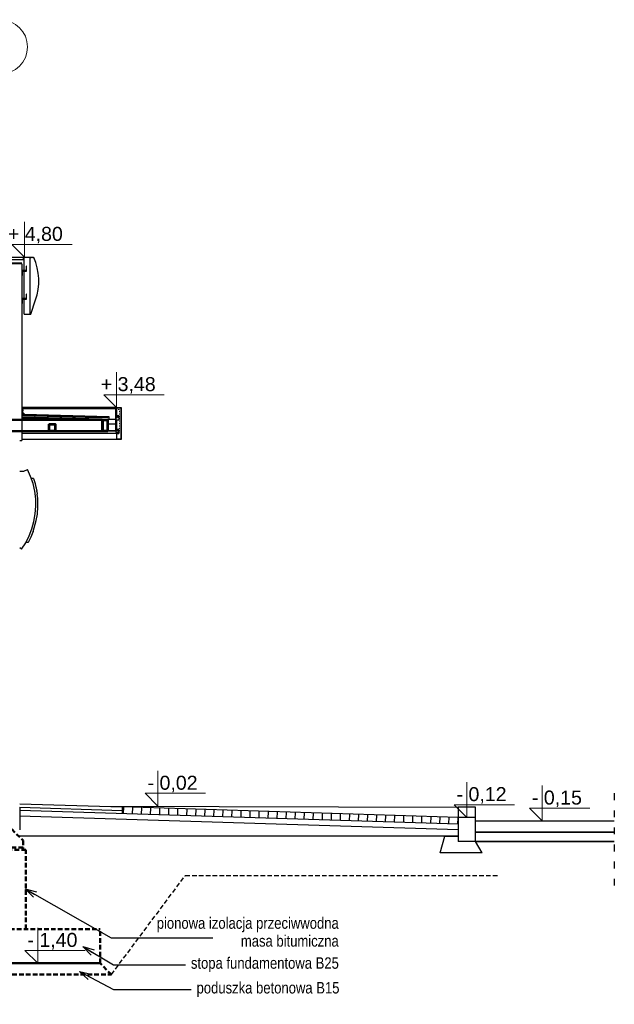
# Model space of a CAD drawing. Header units: centimetres. Extents: x 4120 to 19220, y -7417 to 180.
# Tile 152 of 223: x 12662 to 13184, y -3163 to -2299. Entities that reach past the tile are written whole.
import ezdxf

# ---------------------------------------------------------------- set-up
doc = ezdxf.new("R2010")
doc.units = ezdxf.units.CM
for name, pattern in [('ACAD_ISO03W100', [30, 12, -18]), ('CIĄGłA', [0]), ('DASHED', [19.05, 12.7, -6.35]), ('JIS_02_1.0', [2, 1, -1]), ('JIS_02_2.0', [3, 2, -1])]:
    doc.linetypes.add(name, pattern=pattern)
for name, color, linetype in [('a_blenda elewacyjna', 1, 'Continuous'), ('A_krawężniki', 8, 'Continuous'), ('A_opisy', 7, 'Continuous'), ('A_Wymiary wewnętrzne', 8, 'Continuous'), ('A_Ściany', 2, 'Continuous')]:
    doc.layers.add(name, color=color, linetype=linetype)
doc.layers.add('A_Osie', color=8, linetype='Continuous', lineweight=9)
doc.layers.add('Konstrukcja', color=160, linetype='Continuous', lineweight=50)
doc.styles.add('Arial_4', font='arial.ttf', dxfattribs={"height": 122.941617})
doc.styles.add('GENERATED_STYLE_2', font='arial.ttf')
doc.styles.get("Standard").update_dxf_attribs({"font": 'arial.ttf'})
doc.dimstyles.new('GENERATED_STYLE__61', dxfattribs={"dimtxt": 0.18, "dimasz": 4.56, "dimexe": 0.18, "dimexo": 0.0625, "dimgap": 0.09, "dimtad": 0, "dimtih": 1, "dimtoh": 1, "dimdec": 4, "dimzin": 0, "dimdsep": 46, "dimtxsty": 'Standard', "dimcen": 0.09, "dimadec": 0, "dimazin": 0, "dimtfac": 1, "dimtdec": 4, "dimtmove": 0, "dimatfit": 3, "dimldrblk": 'ARROWHEAD_3', "dimfxl": 1, "dimtolj": 1, "dimtzin": 0, "dimarcsym": 0})

# ---------------------------------------------------------------- blocks, each defined once
blk = doc.blocks.new('ARROWHEAD_3')
at = {"linetype": 'Continuous'}
blk.add_line((0, 0), (-1, 0), dxfattribs=at)
at = {"linetype": 'Continuous', "flags": 128}
blk.add_lwpolyline([(-1, 0.2679), (0, 0), (-1, -0.2679)], dxfattribs=at)
blk = doc.blocks.new('Siatka - M_Symbol siatki - okrąg-24584-4 Piętro 2 bud 2 parter bud 1')
at = {"layer": 'A_Osie', "color": 7}
blk.add_circle((0, 0), 4.77, dxfattribs=at)

msp = doc.modelspace()

# ---------------------------------------------------------------- hatches: boundary and pattern name
at = {"layer": 'A_Wymiary wewnętrzne'}
h = msp.add_hatch(dxfattribs=at)
h.set_pattern_fill('ANSI31', color=256, scale=2.5, angle=43, style=0)
h.set_pattern_definition([(88, (13047.44, -2996.055), (-7.93266, 0.27701), [])])
h.paths.add_polyline_path([(13047.26, -3005.05), (13047.44, -2999.05), (12752.44, -2989.86), (12752.25, -2995.86), (12752.25, -2995.86), (13047.25, -3005.05)])

# ---------------------------------------------------------------- linework, layer by layer
at = {"color": 8}
for p, q in [((11877.84, -2507.05), (12665.94, -2507.05)), ((12665.84, -2508.75), (12665.84, -2507.15)), ((12665.94, -2507.05), (12674.56, -2507.05)), ((12671.44, -2507.25), (12666.44, -2507.25)), ((12666.44, -2557.05), (12666.44, -2507.25)), ((12671.44, -2507.27), (12671.44, -2507.25)), ((12671.44, -2507.27), (12671.44, -2557.05)), ((12671.44, -2507.27), (12672.62, -2507.27)), ((12672.64, -2507.32), (12672.62, -2507.27)), ((12674, -2507.25), (12674.56, -2507.25)), ((11877.84, -2509.06), (12666.04, -2509.06)), ((12666.05, -2509.06), (12625.54, -2510.21)), ((12627.44, -2512.05), (12664.44, -2512.05)), ((12664.44, -2513.05), (12628.44, -2513.05)), ((12666.05, -2509.31), (12652.35, -2509.65)), ((12666.06, -2509.51), (12665.47, -2509.52)), ((12665.84, -2508.75), (12665.84, -2508.49)), ((12666.04, -2508.49), (12666.04, -2508.75)), ((12666.14, -2508.96), (12666.14, -2507.35)), ((12666.34, -2507.61), (12666.34, -2507.35)), ((12668.44, -2515.08), (12668.04, -2515.08)), ((12668.04, -2515.08), (12668.04, -2518.85)), ((12668.44, -2519.3), (12668.44, -2515.08)), ((12664.44, -2518.85), (12664.44, -2523.08)), ((12668.04, -2518.85), (12664.44, -2518.85)), ((12664.84, -2523.08), (12664.44, -2523.08)), ((12664.84, -2523.08), (12664.84, -2519.3)), ((12664.84, -2519.3), (12668.44, -2519.3)), ((12668.44, -2539.68), (12668.04, -2539.68)), ((12668.04, -2539.68), (12668.04, -2543.45)), ((12668.44, -2543.9), (12668.44, -2539.68)), ((12664.44, -2543.45), (12664.44, -2547.68)), ((12668.04, -2543.45), (12664.44, -2543.45)), ((12664.44, -2547.68), (12664.84, -2547.68)), ((12664.84, -2547.68), (12664.84, -2543.9)), ((12664.84, -2543.9), (12668.44, -2543.9)), ((12746.71, -2639.05), (12664.44, -2639.05)), ((12746.37, -2639.9), (12664.44, -2639.9)), ((12746.37, -2640.35), (12664.44, -2640.35)), ((12719.89, -2646.95), (12664.44, -2645.46)), ((12664.45, -2643.52), (12666.41, -2645.52)), ((12746.71, -2639.05), (12746.37, -2639.9)), ((12746.37, -2639.9), (12746.37, -2640.35)), ((12746.37, -2640.35), (12746.42, -2640.27)), ((12746.59, -2639.85), (12746.59, -2659.55)), ((12746.59, -2639.85), (12746.89, -2639.85)), ((12747.39, -2639.05), (12746.71, -2639.05)), ((12746.89, -2639.85), (12746.89, -2659.85)), ((12746.89, -2640.85), (12747.39, -2640.85)), ((12747.39, -2639.05), (12751.39, -2639.05)), ((12747.39, -2639.05), (12747.39, -2639.25)), ((12747.39, -2639.25), (12747.39, -2647.85)), ((12747.39, -2639.25), (12751.19, -2639.25)), ((12751.19, -2639.25), (12751.19, -2666.85)), ((12751.39, -2639.05), (12751.39, -2667.05)), ((12719.89, -2646.95), (12740.19, -2647.35)), ((12740.19, -2659.55), (12740.19, -2648.91)), ((12740.19, -2649.35), (12746.59, -2649.35)), ((12740.19, -2653.35), (12746.59, -2653.35)), ((12747.39, -2647.85), (12748.39, -2647.85)), ((12747.39, -2649.85), (12747.39, -2659.85)), ((12747.39, -2649.85), (12749.39, -2649.85)), ((12748.39, -2647.85), (12748.39, -2647.2)), ((12749.39, -2647.2), (12749.39, -2649.85)), ((12747.39, -2662.05), (12664.44, -2662.05)), ((12746.89, -2659.85), (12739.89, -2659.85)), ((12746.59, -2659.55), (12740.19, -2659.55)), ((12746.89, -2659.85), (12746.89, -2660.85)), ((12746.89, -2660.85), (12749.39, -2660.85)), ((12747.39, -2661.85), (12747.39, -2666.85)), ((12747.39, -2661.85), (12749.39, -2661.85)), ((12748.39, -2659.85), (12748.39, -2659.2)), ((12749.39, -2659.2), (12749.39, -2661.85)), ((12747.39, -2667.05), (12664.44, -2667.05)), ((12751.19, -2666.85), (12747.39, -2666.85)), ((12747.39, -2667.05), (12747.39, -2666.85)), ((12751.39, -2667.05), (12747.39, -2667.05)), ((12662.44, -2695.11), (12665.95, -2695.11)), ((12665.95, -2695.11), (12669.28, -2693.48)), ((12672.02, -2699.61), (12669.28, -2693.48)), ((12674.15, -2705.97), (12672.02, -2699.61)), ((12674.58, -2701.56), (12672.68, -2701.56)), ((12675.63, -2712.51), (12674.15, -2705.97)), ((12674.58, -2701.56), (12674.58, -2701.57)), ((12674.58, -2701.57), (12674.58, -2701.57)), ((12674.58, -2701.57), (12674.58, -2701.58)), ((12674.58, -2701.58), (12674.58, -2701.58)), ((12674.58, -2701.58), (12674.58, -2701.58)), ((12674.58, -2701.58), (12674.59, -2701.59)), ((12674.59, -2701.59), (12674.59, -2701.6)), ((12674.59, -2701.6), (12674.59, -2701.6)), ((12674.59, -2701.6), (12674.59, -2701.61)), ((12674.59, -2701.61), (12674.59, -2701.61)), ((12674.59, -2701.61), (12674.6, -2701.62)), ((12674.6, -2701.62), (12674.6, -2701.63)), ((12674.6, -2701.63), (12674.6, -2701.64)), ((12674.6, -2701.64), (12674.61, -2701.65)), ((12674.61, -2701.65), (12674.61, -2701.66)), ((12674.61, -2701.66), (12674.61, -2701.67)), ((12674.61, -2701.67), (12674.62, -2701.68)), ((12674.62, -2701.68), (12674.62, -2701.69)), ((12674.62, -2701.69), (12674.63, -2701.71)), ((12674.63, -2701.71), (12674.64, -2701.74)), ((12674.64, -2701.74), (12674.64, -2701.76)), ((12674.64, -2701.76), (12674.65, -2701.79)), ((12674.65, -2701.79), (12674.66, -2701.81)), ((12674.66, -2701.81), (12674.67, -2701.84)), ((12674.67, -2701.84), (12674.68, -2701.87)), ((12674.68, -2701.87), (12674.69, -2701.9)), ((12674.69, -2701.9), (12674.7, -2701.93)), ((12674.7, -2701.93), (12674.71, -2701.96)), ((12674.71, -2701.96), (12674.72, -2701.99)), ((12674.72, -2701.99), (12674.73, -2702.02)), ((12674.73, -2702.02), (12674.74, -2702.05)), ((12674.74, -2702.05), (12674.75, -2702.08)), ((12674.75, -2702.08), (12674.76, -2702.12)), ((12674.76, -2702.12), (12674.77, -2702.15)), ((12674.77, -2702.15), (12674.79, -2702.19)), ((12674.79, -2702.19), (12674.8, -2702.23)), ((12674.8, -2702.23), (12674.81, -2702.26)), ((12674.81, -2702.26), (12674.82, -2702.3)), ((12674.82, -2702.3), (12674.84, -2702.34)), ((12674.84, -2702.34), (12674.85, -2702.38)), ((12674.85, -2702.38), (12674.86, -2702.42)), ((12674.86, -2702.42), (12674.88, -2702.46)), ((12674.88, -2702.46), (12674.92, -2702.6)), ((12674.92, -2702.6), (12674.97, -2702.74)), ((12674.97, -2702.74), (12675.02, -2702.89)), ((12675.02, -2702.89), (12675.07, -2703.03)), ((12675.07, -2703.03), (12675.12, -2703.19)), ((12675.12, -2703.19), (12675.17, -2703.34)), ((12675.17, -2703.34), (12675.22, -2703.5)), ((12675.22, -2703.5), (12675.28, -2703.66)), ((12675.28, -2703.66), (12675.33, -2703.83)), ((12675.33, -2703.83), (12675.39, -2704)), ((12675.39, -2704), (12675.45, -2704.17)), ((12675.45, -2704.17), (12675.5, -2704.34)), ((12675.5, -2704.34), (12675.56, -2704.51)), ((12675.56, -2704.51), (12675.62, -2704.69)), ((12675.62, -2704.69), (12675.68, -2704.86)), ((12675.68, -2704.86), (12675.74, -2705.04)), ((12675.74, -2705.04), (12675.8, -2705.22)), ((12675.8, -2705.22), (12675.86, -2705.4)), ((12675.86, -2705.4), (12675.89, -2705.5)), ((12675.91, -2705.58), (12675.89, -2705.5)), ((12675.91, -2705.58), (12675.95, -2705.76)), ((12675.95, -2705.76), (12675.99, -2705.94)), ((12675.99, -2705.94), (12676.03, -2706.12)), ((12676.03, -2706.12), (12676.07, -2706.3)), ((12676.46, -2719.17), (12675.63, -2712.51)), ((12676.07, -2706.3), (12676.11, -2706.48)), ((12676.11, -2706.48), (12676.2, -2706.88)), ((12676.2, -2706.88), (12676.3, -2707.32)), ((12676.3, -2707.32), (12676.42, -2707.81)), ((12676.42, -2707.81), (12676.54, -2708.34)), ((12676.54, -2708.34), (12676.66, -2708.9)), ((12676.66, -2708.9), (12676.8, -2709.49)), ((12676.8, -2709.49), (12676.94, -2710.11)), ((12676.94, -2710.11), (12677.08, -2710.75)), ((12677.08, -2710.75), (12677.23, -2711.41)), ((12677.23, -2711.41), (12677.38, -2712.08)), ((12677.38, -2712.08), (12677.41, -2712.21)), ((12677.48, -2712.76), (12677.41, -2712.21)), ((12677.48, -2712.76), (12677.57, -2713.45)), ((12677.57, -2713.45), (12677.65, -2714.14)), ((12677.65, -2714.14), (12677.74, -2714.83)), ((12676.63, -2725.87), (12676.46, -2719.17)), ((12677.74, -2714.83), (12677.77, -2715.05)), ((12678.27, -2719.04), (12677.77, -2715.05)), ((12678.44, -2725.93), (12678.27, -2719.04)), ((12676.14, -2732.56), (12676.63, -2725.87)), ((12677.93, -2732.79), (12678.44, -2725.93)), ((12673.19, -2745.63), (12674.99, -2739.17)), ((12674.24, -2747.9), (12676.95, -2738.41)), ((12674.99, -2739.17), (12676.14, -2732.56)), ((12676.95, -2738.41), (12677.93, -2732.79)), ((12670.76, -2751.89), (12673.19, -2745.63)), ((12672.41, -2752.62), (12674.15, -2748.14)), ((12674.16, -2748.1), (12674.15, -2748.14)), ((12674.18, -2748.05), (12674.16, -2748.1)), ((12674.19, -2748.02), (12674.18, -2748.05)), ((12674.21, -2747.99), (12674.19, -2748.02)), ((12674.22, -2747.96), (12674.21, -2747.99)), ((12674.23, -2747.94), (12674.22, -2747.96)), ((12674.24, -2747.91), (12674.23, -2747.92)), ((12674.23, -2747.92), (12674.23, -2747.94)), ((12674.24, -2747.9), (12674.24, -2747.91)), ((12664.11, -2763.52), (12667.72, -2757.87)), ((12667.72, -2757.87), (12670.76, -2751.89)), ((12669.9, -2757.55), (12667.88, -2757.55)), ((12669.91, -2757.55), (12669.9, -2757.55)), ((12669.92, -2757.52), (12669.91, -2757.54)), ((12669.91, -2757.54), (12669.91, -2757.55)), ((12669.93, -2757.5), (12669.92, -2757.52)), ((12669.94, -2757.48), (12669.93, -2757.5)), ((12669.96, -2757.45), (12669.94, -2757.48)), ((12669.97, -2757.41), (12669.96, -2757.45)), ((12669.99, -2757.38), (12669.97, -2757.41)), ((12670.01, -2757.33), (12669.99, -2757.38)), ((12670.03, -2757.3), (12670.01, -2757.33)), ((12670.03, -2757.3), (12672.41, -2752.62)), ((12664.11, -2763.52), (12662.44, -2762.36)), ((13047.44, -2990.05), (13047.44, -3020.05)), ((13062.44, -2990.05), (13047.44, -2990.05)), ((13062.44, -3002.05), (13062.44, -2990.05)), ((13062.44, -3002.05), (13062.44, -2990.05)), ((13062.44, -2999.05), (13047.44, -2999.05)), ((13062.44, -3002.05), (13184.44, -3002.05)), ((13062.44, -3012.05), (13062.44, -3002.05)), ((13062.44, -3012.05), (13062.44, -3002.05)), ((13047.44, -3015.52), (12662.44, -3015.52)), ((13031.56, -3030.05), (13035.56, -3015.52)), ((13035.56, -3015.52), (13047.44, -3015.52)), ((13062.44, -3020.05), (13062.44, -3012.05)), ((13062.44, -3020.05), (13062.44, -3012.05)), ((13062.44, -3012.05), (13184.44, -3012.05)), ((13184.44, -3012.05), (13062.44, -3012.05)), ((13062.44, -3020.05), (13047.44, -3020.05)), ((13068.44, -3030.05), (13062.44, -3020.05)), ((13062.44, -3020.05), (13184.44, -3020.05)), ((13184.44, -3020.05), (13062.44, -3020.05)), ((13068.44, -3030.05), (13031.56, -3030.05))]:
    msp.add_line(p, q, dxfattribs=at)
at = {"color": 8, "linetype": 'ACAD_ISO03W100', "lineweight": 5, "ltscale": 0.05}
for p, q in [((12747.39, -2640.85), (12750.11, -2640.85)), ((12750.11, -2640.85), (12750.11, -2660.85)), ((12749.39, -2660.85), (12750.11, -2660.85))]:
    msp.add_line(p, q, dxfattribs=at)
at = {"color": 5, "linetype": 'ACAD_ISO03W100', "lineweight": 5, "ltscale": 0.05}
for p, q in [((12682.63, -2649.85), (12697.64, -2649.85)), ((12706.4, -2649.85), (12726.1, -2649.85))]:
    msp.add_line(p, q, dxfattribs=at)
at = {"color": 8, "linetype": 'ACAD_ISO03W100', "ltscale": 0.5}
msp.add_line((13184.44, -2977.85), (13184.44, -3061.63), dxfattribs=at)
at = {"color": 3}
for p, q in [((12662.44, -2987.05), (12752.44, -2989.86)), ((12662.44, -2990.06), (12752.34, -2992.86))]:
    msp.add_line(p, q, dxfattribs=at)
at = {"color": 8, "linetype": 'JIS_02_2.0', "ltscale": 2}
msp.add_line((12742.94, -3137.05), (12807.84, -3050.05), dxfattribs=at)
at = {"color": 8, "linetype": 'JIS_02_1.0', "ltscale": 0.7, "const_width": 0.5}
msp.add_lwpolyline([(11091.44, -2512.3), (11126.19, -2512.3), (11126.19, -2526.09), (11128.32, -2528.27), (12625.55, -2528.27), (12627.69, -2526.09), (12627.69, -2512.3), (12664.44, -2512.3)], dxfattribs=at)
at = {"color": 8, "linetype": 'DASHED', "ltscale": 0.15, "const_width": 0.5}
msp.add_lwpolyline([(11091.44, -2512.8), (11125.69, -2512.8), (11125.69, -2526.3), (11128.11, -2528.77), (12625.76, -2528.77), (12628.19, -2526.3), (12628.19, -2512.8), (12664.44, -2512.8)], dxfattribs=at)
at = {"color": 8}
for points in [[(11091.44, -2512.55), (11125.94, -2512.55), (11125.94, -2526.19), (11128.2, -2528.52), (12625.67, -2528.52), (12627.94, -2526.19), (12627.94, -2512.55), (12664.44, -2512.55)], [(12666.44, -2557.05), (12671.44, -2557.05)], [(12664.44, -2639.05), (12664.44, -2640.35), (12665.32, -2641.06), (12665.32, -2641.95), (12665.19, -2641.58)], [(12664.94, -2640.75), (12664.94, -2643.64), (12665.09, -2643.8)], [(12664.95, -2643.31), (12666.61, -2645.01), (12740.69, -2646.87), (12740.69, -2648.91)]]:
    msp.add_lwpolyline(points, dxfattribs=at)
at = {"color": 8, "linetype": 'JIS_02_1.0', "const_width": 0.5}
for points in [[(12664.69, -2640.85), (12664.7, -2643.41), (12665.25, -2643.98)], [(12664.7, -2643.41), (12666.5, -2645.26), (12740.44, -2647.11), (12740.44, -2648.91)]]:
    msp.add_lwpolyline(points, dxfattribs=at)
at = {"color": 8}
for points in [[(12748.89, -2646.15), (12748.32, -2646.49), (12748.32, -2647.15), (12748.89, -2647.48), (12749.47, -2647.15), (12749.47, -2646.49)], [(12748.89, -2658.15), (12748.32, -2658.49), (12748.32, -2659.15), (12748.89, -2659.48), (12749.47, -2659.15), (12749.47, -2658.49)]]:
    msp.add_lwpolyline(points, close=True, dxfattribs=at)
at = {"color": 3}
msp.add_lwpolyline([(12752.44, -2989.86), (12752.34, -2992.86)], dxfattribs=at)
at = {"color": 8, "linetype": 'JIS_02_2.0', "ltscale": 2}
msp.add_lwpolyline([(12807.84, -3050.05), (13082.42, -3050.05)], dxfattribs=at)
at = {"color": 8}
for centre, start, end in [((12665.94, -2507.15), 90, 180), ((12666.24, -2507.35), 0, 180), ((12674.56, -2507.15), 270, 90), ((12665.94, -2508.75), 180, 0), ((12666.04, -2508.96), 271.71836, 0), ((12666.05, -2509.41), 271.71836, 91.71836)]:
    msp.add_arc(centre, 0.1, start, end, dxfattribs=at)
for p in [(12672.67, -2701.55), (12672.67, -2701.56)]:
    msp.add_point(p, dxfattribs=at)
at = {"layer": 'a_blenda elewacyjna', "color": 16}
for p, q in [((12672.64, -2507.32), (12671.44, -2507.32)), ((12674.69, -2507.32), (12672.64, -2507.32)), ((12674.69, -2507.32), (12674.92, -2507.32)), ((12676.59, -2511.71), (12674.92, -2507.32)), ((12677.88, -2516.32), (12676.59, -2511.71)), ((12678.73, -2521.03), (12677.88, -2516.32)), ((12679.15, -2525.8), (12678.73, -2521.03)), ((12678.66, -2535.36), (12679.13, -2530.59)), ((12679.13, -2530.59), (12679.15, -2525.8)), ((12676.43, -2544.66), (12677.76, -2540.06)), ((12677.76, -2540.06), (12678.66, -2535.36)), ((12672.15, -2557.05), (12676.43, -2544.66))]:
    msp.add_line(p, q, dxfattribs=at)
msp.add_lwpolyline([(12671.44, -2557.05), (12672.15, -2557.05)], dxfattribs=at)
at = {"layer": 'A_krawężniki'}
for p, q in [((13047.44, -2999.05), (12752.44, -2989.86)), ((13047.29, -3010.06), (12662.28, -2998.06)), ((13047.44, -3005.06), (12662.44, -2993.06))]:
    msp.add_line(p, q, dxfattribs=at)
for points in [[(12732.44, -2989.24), (13047.44, -2990.05)], [(12752.44, -2989.86), (12752.25, -2995.86)]]:
    msp.add_lwpolyline(points, dxfattribs=at)
at = {"layer": 'A_opisy', "color": 7, "lineweight": 0}
for points in [[(12666.64, -2476.16), (12666.64, -2507.08), (12655.47, -2495.91), (12708.39, -2495.91)], [(12747.54, -2608.13), (12747.54, -2639.05), (12736.37, -2627.88), (12789.3, -2627.88)], [(12783.71, -2958.13), (12783.71, -2989.05), (12772.53, -2977.88), (12825.46, -2977.88)], [(13054.94, -2968.13), (13054.94, -2999.05), (13043.77, -2987.88), (13096.69, -2987.88)], [(13121.1, -2971.13), (13121.1, -3002.05), (13109.92, -2990.88), (13162.85, -2990.88)], [(12678.23, -3096.13), (12678.23, -3127.05), (12667.05, -3115.88), (12719.98, -3115.88)]]:
    msp.add_lwpolyline(points, dxfattribs=at)
at = {"layer": 'A_Ściany', "color": 4}
for p in [(12664.44, -2513.05), (12662.44, -2668.05)]:
    msp.add_line(p, (12664.44, -2668.05), dxfattribs=at)
at = {"layer": 'A_Ściany', "color": 8}
msp.add_line((12662.44, -2990.05), (12662.44, -3010.05), dxfattribs=at)
at = {"layer": 'Konstrukcja', "linetype": 'CIĄGłA', "ltscale": 2}
for p, q in [((12737.89, -2649.86), (12653.24, -2649.86)), ((12719.89, -2647.25), (12664.44, -2645.76)), ((12664.44, -2647.99), (12734.89, -2649.75)), ((12682.63, -2649.85), (12678.79, -2649.85)), ((12719.89, -2647.25), (12739.89, -2647.65)), ((12734.89, -2649.85), (12726.1, -2649.85)), ((12734.89, -2649.75), (12739.89, -2649.85)), ((12734.89, -2649.75), (12734.89, -2659.85)), ((12734.89, -2649.85), (12739.89, -2649.85)), ((12739.89, -2649.85), (12739.89, -2659.85)), ((12666.44, -2659.85), (12653.24, -2659.86)), ((12735.14, -2659.85), (12666.44, -2659.85)), ((12734.89, -2659.85), (12739.89, -2659.85))]:
    msp.add_line(p, q, dxfattribs=at)
at = {"layer": 'Konstrukcja', "color": 5, "linetype": 'CIĄGłA', "ltscale": 2}
msp.add_line((12697.64, -2649.85), (12706.4, -2649.85), dxfattribs=at)
at = {"layer": 'Konstrukcja', "linetype": 'JIS_02_2.0', "ltscale": 2}
for p, q in [((12655.44, -3009.45), (12665.44, -3019.45)), ((12625.44, -3025.45), (12665.44, -3025.45)), ((12665.44, -3019.45), (12665.44, -3025.45)), ((12665.44, -3025.45), (12665.44, -3027.45)), ((12667.94, -3027.45), (12622.94, -3027.45)), ((12667.94, -3097.05), (12667.94, -3027.45)), ((12557.94, -3097.05), (12732.94, -3097.05)), ((12732.94, -3127.05), (12732.94, -3097.05)), ((12557.94, -3127.05), (12732.94, -3127.05)), ((12732.94, -3127.05), (12557.94, -3127.05)), ((12742.94, -3137.05), (12732.94, -3127.05)), ((12547.94, -3137.05), (12742.94, -3137.05))]:
    msp.add_line(p, q, dxfattribs=at)
at = {"layer": 'Konstrukcja', "linetype": 'CIĄGłA', "ltscale": 2}
for points in [[(12687.89, -2653.85), (12693.89, -2653.85), (12693.89, -2659.85), (12687.89, -2659.85)], [(12693.59, -2659.55), (12688.19, -2659.55), (12688.19, -2654.15), (12693.59, -2654.15)], [(12735.29, -2650.25), (12739.49, -2650.25), (12739.49, -2659.45), (12735.29, -2659.45)]]:
    msp.add_lwpolyline(points, close=True, dxfattribs=at)

# ---------------------------------------------------------------- block references
at = {"layer": 'A_Osie', "color": 10, "lineweight": 5, "xscale": 4.999999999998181, "yscale": 4.999999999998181, "zscale": 4.999999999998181}
msp.add_blockref('Siatka - M_Symbol siatki - okrąg-24584-4 Piętro 2 bud 2 parter bud 1', (12645.44, -2322.44), dxfattribs=at)

# ---------------------------------------------------------------- texts
at = {"layer": 'A_opisy', "color": 7, "lineweight": 0, "char_height": 12.294, "width": 62.55, "line_spacing_factor": 0.938532, "style": 'Arial_4'}
for s, insert, attachment_point in [(' + 4,80', (12700.3, -2480.47), 3), (' + 3,48', (12781.84, -2612.44), 3), (' - 0,02', (12769.93, -2962.44), 1), (' - 0,12', (13041.17, -2972.44), 1), (' - 0,15', (13107.32, -2975.44), 1), (' - 1,40', (12664.45, -3100.44), 1)]:
    msp.add_mtext(s, dxfattribs=dict(at, insert=insert, attachment_point=attachment_point))
at = {"layer": 'A_opisy', "char_height": 10, "attachment_point": 6, "line_spacing_factor": 0.93983, "style": 'GENERATED_STYLE_2'}
for s, insert, width in [('\\fArial Narrow|b0|i0;pionowa izolacja przeciwwodna \\Pmasa bitumiczna', (12942.54, -3099.72), 163.1137), ('\\fArial Narrow|b0|i0;stopa fundamentowa B25', (12942.64, -3128.41), 167.4015), ('\\fArial Narrow|b0|i0;poduszka betonowa B15', (12943.16, -3150.13), 135.9611)]:
    msp.add_mtext(s, dxfattribs=dict(at, insert=insert, width=width))

# ---------------------------------------------------------------- leaders
at = {"layer": 'A_opisy'}
for points in [[(12667.15, -3061.65), (12742.78, -3104.69), (12831.94, -3104.69)], [(12717.88, -3112.48), (12744.67, -3128.41), (12807.88, -3128.41)], [(12715.07, -3134.2), (12744.67, -3150.13), (12812.88, -3150.13)]]:
    msp.add_leader(points, dimstyle='GENERATED_STYLE__61', override={"dimasz": 10}, dxfattribs=at)

doc.saveas('drawing.dxf')
